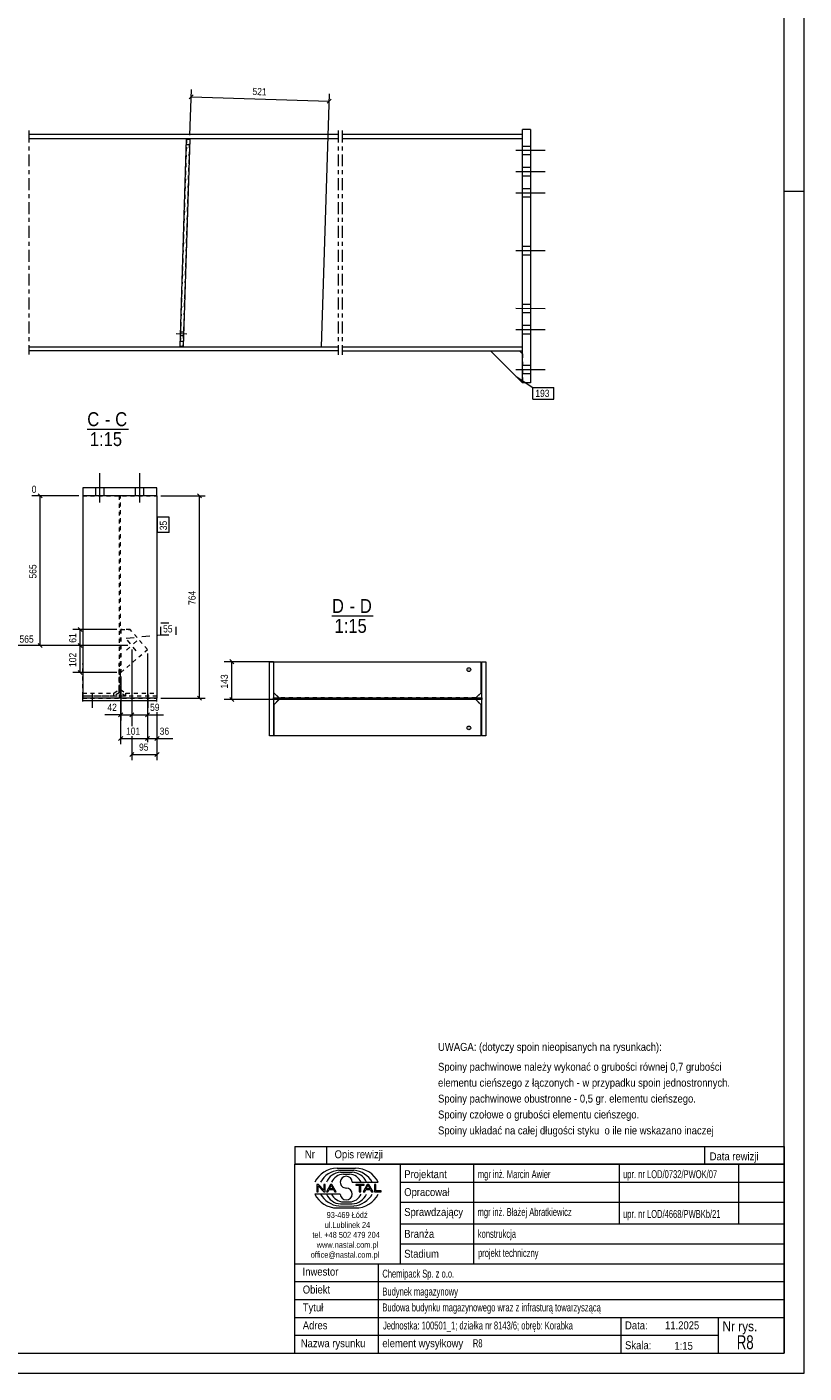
# Model space of a CAD drawing. Header units: millimetres. Extents: x 0 to 420, y 0 to 610.
# Tile 2 of 4: x 225 to 420, y 0 to 338. Entities that reach past the tile are written whole.
import ezdxf

# ---------------------------------------------------------------- set-up
doc = ezdxf.new("R2010")
doc.units = ezdxf.units.MM
for name, pattern in [('XKITLINE00', [0]), ('XKITLINE01', [4, 1, -1, 1, -1]), ('XKITLINE02', [4, 2, -2]), ('XKITLINE03', [6, 3, -1, 1, -1])]:
    doc.linetypes.add(name, pattern=pattern)
for name, color, linetype, lineweight in [('Arkusz rysunku', 3, 'Continuous', 0), ('Element', 2, 'Continuous', 0), ('Inny typ obiektu', 7, 'Continuous', 0), ('Wymiar', 4, 'Continuous', 0), ('Znak elementu', 2, 'Continuous', 0), ('Śruba', 3, 'Continuous', 0)]:
    doc.layers.add(name, color=color, linetype=linetype, lineweight=lineweight)
doc.styles.add('ARIAL', font='ARIAL.TTF')

msp = doc.modelspace()

# ---------------------------------------------------------------- linework, layer by layer
at = {"layer": 'Arkusz rysunku', "linetype": 'XKITLINE00', "lineweight": 0}
for p, q in [((420, 0), (420, 610)), ((415, 5), (415, 605)), ((420, 297), (415, 297)), ((5, 5), (415, 5)), ((0, 0), (420, 0))]:
    msp.add_line(p, q, dxfattribs=at)
at = {"layer": 'Element', "linetype": 'XKITLINE03', "lineweight": 0}
for p, q in [((225.16, 312.38), (225.16, 256.03)), ((302.89, 312.38), (302.89, 255.99)), ((303.89, 312.38), (303.89, 255.99))]:
    msp.add_line(p, q, dxfattribs=at)
at = {"layer": 'Element', "linetype": 'XKITLINE00', "lineweight": 0}
for p, q in [((225.16, 311.45), (302.89, 311.45)), ((303.89, 311.45), (349.24, 311.45)), ((349.22, 248.92), (349.24, 312.65)), ((351.24, 312.65), (349.24, 312.65)), ((351.24, 312.65), (351.22, 248.92)), ((225.16, 310.38), (302.89, 310.38)), ((263.16, 258.07), (264.8, 310.19)), ((265.6, 310.16), (263.96, 258.05)), ((265.6, 310.16), (264.8, 310.19)), ((303.89, 310.38), (349.24, 310.38)), ((225.16, 258.03), (302.89, 258.02)), ((263.96, 258.05), (263.16, 258.07)), ((303.89, 257.99), (349.23, 257.99)), ((302.89, 256.95), (225.16, 256.96)), ((349.23, 256.92), (303.89, 256.92)), ((341.23, 256.92), (349.22, 248.92)), ((348.56, 256.92), (349.23, 256.25)), ((351.22, 248.92), (349.22, 248.92)), ((238.68, 222.55), (238.68, 222.55)), ((238.68, 222.55), (238.68, 220.55)), ((257.35, 222.55), (238.68, 222.55)), ((257.35, 220.55), (238.68, 220.55)), ((238.68, 220.55), (238.68, 169.66)), ((257.35, 222.55), (257.35, 222.55)), ((257.35, 220.55), (257.35, 222.55)), ((257.35, 220.55), (257.35, 169.66)), ((286.67, 178.84), (285.6, 178.84)), ((285.6, 160.18), (285.6, 178.84)), ((285.6, 178.84), (286.67, 178.84)), ((285.6, 160.18), (285.6, 178.84)), ((286.67, 178.84), (286.67, 160.18)), ((286.67, 178.84), (286.67, 160.18)), ((286.69, 171.04), (286.69, 178.84)), ((286.69, 178.84), (286.72, 178.84)), ((286.72, 171.04), (286.72, 178.84)), ((286.72, 178.84), (338.83, 178.84)), ((338.83, 171.04), (338.83, 178.84)), ((338.98, 178.84), (340.05, 178.84)), ((338.98, 160.18), (338.98, 178.84)), ((338.98, 178.84), (340.05, 178.84)), ((338.98, 160.18), (338.98, 178.84)), ((340.05, 178.84), (340.05, 160.18)), ((340.05, 178.84), (340.05, 160.18)), ((238.68, 168.82), (238.68, 169.66)), ((257.35, 169.66), (238.68, 169.66)), ((257.35, 168.82), (257.35, 169.66)), ((286.67, 169.71), (338.98, 169.71)), ((286.67, 169.31), (286.67, 169.71)), ((286.67, 169.71), (338.98, 169.71)), ((286.67, 169.31), (286.67, 169.71)), ((338.98, 169.31), (286.67, 169.31)), ((338.98, 169.31), (286.67, 169.31)), ((288.02, 169.71), (286.69, 171.04)), ((286.69, 171.04), (286.72, 171.04)), ((286.69, 167.98), (288.02, 169.31)), ((286.72, 171.04), (288.05, 169.71)), ((288.05, 169.31), (286.72, 167.98)), ((337.5, 169.71), (338.83, 171.04)), ((338.83, 167.98), (337.5, 169.31)), ((338.98, 169.71), (338.98, 169.31)), ((338.98, 169.71), (338.98, 169.31)), ((238.68, 169.1), (257.35, 169.1)), ((286.72, 167.98), (286.69, 167.98)), ((286.69, 167.98), (286.69, 160.18)), ((286.72, 167.98), (286.72, 160.18)), ((338.83, 160.18), (338.83, 167.98)), ((286.67, 160.18), (285.6, 160.18)), ((286.67, 160.18), (285.6, 160.18)), ((338.83, 160.18), (286.69, 160.18)), ((340.05, 160.18), (338.98, 160.18)), ((340.05, 160.18), (338.98, 160.18))]:
    msp.add_line(p, q, dxfattribs=at)
at = {"layer": 'Element', "linetype": 'XKITLINE01', "lineweight": 0}
for p, q in [((349.24, 310.38), (349.24, 311.45)), ((225.16, 310.38), (302.89, 310.38)), ((264.8, 310.19), (263.16, 258.07)), ((263.96, 258.05), (265.6, 310.16)), ((264.76, 308.85), (265.56, 308.83)), ((264.76, 308.85), (265.56, 308.83)), ((264.8, 310.19), (265.6, 310.16)), ((303.89, 310.38), (349.24, 310.38)), ((349.23, 257.99), (349.24, 310.38)), ((225.16, 258.03), (302.89, 258.02)), ((263.16, 258.07), (263.96, 258.05)), ((263.2, 259.41), (264, 259.38)), ((263.2, 259.41), (264, 259.38)), ((303.89, 257.99), (349.23, 257.99)), ((349.23, 256.92), (349.23, 257.99)), ((348.56, 256.92), (341.23, 256.92)), ((349.23, 256.25), (349.23, 248.92)), ((349.23, 248.92), (349.22, 248.92)), ((238.68, 220.55), (257.35, 220.55)), ((238.68, 220.55), (238.68, 220.55)), ((238.68, 220.55), (257.35, 220.55)), ((248.22, 220.55), (247.82, 220.55)), ((247.82, 220.55), (247.82, 169.89)), ((248.22, 169.89), (248.22, 220.55)), ((257.35, 220.55), (257.35, 220.55)), ((248.23, 186.95), (248.23, 176.1)), ((250.59, 186.95), (248.23, 186.95)), ((248.23, 186.95), (250.59, 186.95)), ((254.95, 181.91), (250.59, 186.95)), ((248.23, 176.1), (254.95, 181.91)), ((238.68, 170.15), (238.68, 178.42)), ((247.81, 171.83), (247.81, 178.42)), ((247.81, 177.02), (247.81, 171.01)), ((248.22, 171.83), (248.22, 178.42)), ((248.22, 171.01), (248.22, 177.02)), ((257.35, 178.42), (257.35, 170.15)), ((286.67, 178.84), (286.67, 178.84)), ((338.8, 178.84), (338.8, 171.04)), ((238.68, 170.96), (246.48, 170.96)), ((238.68, 169.66), (238.68, 170.16)), ((257.35, 170.16), (238.68, 170.16)), ((246.48, 170.15), (238.68, 170.15)), ((238.68, 169.66), (257.35, 169.66)), ((246.48, 170.96), (247.81, 171.83)), ((247.81, 171.01), (246.48, 170.15)), ((246.48, 170.15), (246.48, 170.96)), ((247.81, 171.01), (247.81, 171.83)), ((247.82, 170.16), (248.22, 170.16)), ((248.22, 171.01), (248.22, 171.83)), ((248.22, 171.83), (249.56, 170.96)), ((249.56, 170.15), (248.22, 171.01)), ((249.56, 170.96), (257.35, 170.96)), ((249.56, 170.15), (249.56, 170.96)), ((257.35, 170.15), (249.56, 170.15)), ((257.35, 170.16), (257.35, 169.66)), ((337.5, 169.71), (288.02, 169.71)), ((337.5, 169.31), (288.02, 169.31)), ((338.8, 171.04), (337.47, 169.71)), ((338.8, 167.98), (337.47, 169.31)), ((338.8, 171.04), (338.83, 171.04)), ((338.83, 167.98), (338.8, 167.98)), ((338.8, 167.98), (338.8, 160.18)), ((286.67, 160.18), (286.67, 160.18))]:
    msp.add_line(p, q, dxfattribs=at)
at = {"layer": 'Inny typ obiektu', "linetype": 'XKITLINE00', "lineweight": 0}
for p, q in [((239.83, 237.3), (250.22, 237.3)), ((301.34, 190.34), (311.73, 190.34)), ((292, 57), (292, 52.5)), ((292, 57), (415, 57)), ((300, 57), (300, 52.5)), ((395, 57), (395, 52.5)), ((415, 57), (415, 52.5)), ((415, 52.5), (292, 52.5)), ((292, 5), (292, 52.5)), ((292, 52.5), (415, 52.5)), ((302.62, 51.49), (307.23, 51.5)), ((303.07, 50.99), (306.86, 51)), ((318.5, 52.5), (318.5, 27.5)), ((337, 27.5), (337, 52.5)), ((373.5, 52.5), (373.5, 37.5)), ((403.5, 52.5), (403.5, 37.5)), ((415, 52.5), (415, 5)), ((297.93, 47.44), (297.57, 47.44)), ((297.57, 47.44), (297.57, 45.56)), ((299.31, 45.96), (297.93, 47.44)), ((299.65, 47.44), (299.31, 47.44)), ((299.31, 47.44), (299.31, 45.96)), ((299.65, 45.56), (299.65, 47.44)), ((300.96, 47.44), (299.94, 45.56)), ((301.33, 47.44), (300.96, 47.44)), ((302.41, 45.56), (301.33, 47.44)), ((303.46, 50.49), (306.45, 50.49)), ((304.2, 49.98), (305.73, 49.99)), ((306.42, 47.99), (312.98, 47.99)), ((309.43, 47.44), (307.34, 47.44)), ((307.34, 47.44), (307.34, 47.22)), ((310.21, 47.44), (309.2, 45.56)), ((309.43, 47.22), (309.43, 47.44)), ((310.59, 47.44), (310.21, 47.44)), ((311.67, 45.56), (310.59, 47.44)), ((312.36, 47.44), (312.01, 47.44)), ((312.01, 47.44), (312.01, 45.56)), ((312.36, 45.78), (312.36, 47.44)), ((318.5, 48), (415, 48)), ((303.43, 45.01), (297, 45.01)), ((297.57, 45.56), (297.9, 45.56)), ((297.9, 47.04), (299.29, 45.56)), ((297.9, 45.56), (297.9, 47.04)), ((299.29, 45.56), (299.65, 45.56)), ((299.94, 45.56), (300.31, 45.56)), ((300.31, 45.56), (300.61, 46.13)), ((300.61, 46.13), (301.71, 46.13)), ((300.71, 46.33), (301.14, 47.24)), ((301.6, 46.33), (300.71, 46.33)), ((301.14, 47.24), (301.6, 46.33)), ((301.71, 46.13), (302.02, 45.56)), ((302.02, 45.56), (302.41, 45.56)), ((307.34, 47.22), (308.21, 47.22)), ((308.21, 47.22), (308.21, 45.56)), ((308.21, 45.56), (308.56, 45.56)), ((308.56, 45.56), (308.56, 47.22)), ((308.56, 47.22), (309.43, 47.22)), ((309.2, 45.56), (309.57, 45.56)), ((309.57, 45.56), (309.86, 46.13)), ((309.86, 46.13), (310.96, 46.13)), ((309.96, 46.33), (310.39, 47.24)), ((310.86, 46.33), (309.96, 46.33)), ((310.4, 47.24), (310.39, 47.24)), ((310.4, 47.24), (310.86, 46.33)), ((310.96, 46.13), (311.27, 45.56)), ((311.27, 45.56), (311.67, 45.56)), ((312.01, 45.56), (313.66, 45.56)), ((313.66, 45.78), (312.36, 45.78)), ((313.66, 45.56), (313.66, 45.78)), ((302.62, 41.51), (307.23, 41.5)), ((303.07, 42.01), (306.86, 42)), ((303.46, 42.51), (306.45, 42.51)), ((304.2, 43.02), (305.73, 43.01)), ((318.5, 43), (415, 43)), ((318.5, 37.5), (415, 37.5)), ((318.5, 32.5), (415, 32.5)), ((292, 27.5), (415, 27.5)), ((313, 5), (313, 27.5)), ((292, 23), (415, 23)), ((292, 18.5), (415, 18.5)), ((292, 14), (415, 14)), ((374, 5), (374, 14)), ((398.5, 5), (398.5, 14)), ((292, 9.5), (398.5, 9.5)), ((292, 5), (415, 5))]:
    msp.add_line(p, q, dxfattribs=at)
for centre, radius, start, end in [((302.72, 45.08), 6.42, 90.8317, 153.0136), ((303.67, 45), 6.02, 95.7347, 150.2266), ((306.24, 44.98), 6.04, 29.8256, 84.1252), ((307.25, 45.07), 6.43, 27.0191, 90.199), ((303.7, 46.42), 4.07, 93.3428, 157.3393), ((304.33, 46.6), 3.38, 92.229, 155.8008), ((304.92, 47.99), 1.49, 0.0741, 179.9259), ((304.92, 47.99), 1.49, 179.9259, 270), ((305.59, 46.6), 3.39, 24.2351, 87.5913), ((306.22, 46.41), 4.08, 22.7023, 86.7527), ((302.72, 47.92), 6.42, 206.9864, 269.1683), ((303.67, 48), 6.02, 209.7734, 264.2653), ((303.7, 46.58), 4.07, 202.6607, 266.6572), ((304.33, 46.4), 3.38, 204.1992, 267.771), ((304.92, 45.01), 1.49, 180.0741, 359.9259), ((304.92, 45), 1.49, 0.0741, 90), ((305.59, 46.4), 3.39, 272.4087, 335.7649), ((306.22, 46.59), 4.08, 273.2473, 337.2977), ((306.24, 48.02), 6.04, 275.8748, 330.1744), ((307.25, 47.93), 6.43, 269.801, 332.9809)]:
    msp.add_arc(centre, radius, start, end, dxfattribs=at)
at = {"layer": 'Wymiar', "linetype": 'XKITLINE00', "lineweight": 0}
for p, q in [((265.63, 311.16), (266, 322.7)), ((298.69, 257.95), (300.7, 321.6)), ((266.46, 321.33), (265.41, 320.35)), ((265.94, 320.84), (300.64, 319.74)), ((301.16, 320.24), (300.11, 319.25)), ((237.68, 220.55), (225.86, 220.55)), ((227.51, 221.06), (228.53, 220.04)), ((228.02, 182.91), (228.02, 220.55)), ((258.35, 220.55), (269.46, 220.55)), ((267.51, 221.06), (268.53, 220.04)), ((268.02, 169.66), (268.02, 220.55)), ((247.23, 186.95), (236.16, 186.95)), ((237.51, 187.46), (238.53, 186.45)), ((238.02, 182.91), (238.02, 186.95)), ((250, 182.91), (222.39, 182.91)), ((227.51, 183.42), (228.53, 182.4)), ((250, 182.91), (236.16, 182.91)), ((250, 182.91), (236.16, 182.91)), ((237.51, 183.42), (238.53, 182.4)), ((237.51, 183.42), (238.53, 182.4)), ((238.02, 176.1), (238.02, 182.91)), ((251, 181.91), (251, 162.63)), ((251, 181.91), (251, 164.07)), ((251, 181.91), (251, 164.07)), ((254.95, 180.91), (254.95, 158.63)), ((254.95, 180.91), (254.95, 158.63)), ((254.95, 180.91), (254.95, 164.07)), ((247.23, 176.1), (236.16, 176.1)), ((237.51, 176.61), (238.53, 175.59)), ((285.72, 178.84), (274.28, 178.84)), ((275.63, 179.35), (276.65, 178.34)), ((276.14, 169.31), (276.14, 178.84)), ((248.23, 175.1), (248.23, 164.07)), ((258.35, 169.66), (269.46, 169.66)), ((267.51, 170.17), (268.53, 169.15)), ((287.05, 169.31), (274.28, 169.31)), ((275.63, 169.82), (276.65, 168.8)), ((248.74, 166.02), (247.72, 165)), ((248.22, 169.16), (248.22, 158.07)), ((251.51, 166.02), (250.49, 165)), ((251.51, 166.02), (250.49, 165)), ((255.46, 166.02), (254.44, 165)), ((257.35, 168.66), (257.35, 168.63)), ((257.35, 168.66), (257.35, 168.63)), ((257.35, 166.11), (257.35, 154.07)), ((257.35, 166.11), (257.35, 158.07)), ((248.23, 165.51), (244.21, 165.51)), ((248.23, 165.51), (244.21, 165.51)), ((248.23, 165.51), (251, 165.51)), ((251, 165.51), (254.95, 165.51)), ((254.95, 165.51), (258.97, 165.51)), ((254.95, 165.51), (258.97, 165.51)), ((248.73, 160.02), (247.71, 159)), ((248.22, 159.51), (254.95, 159.51)), ((251, 160.11), (251, 154.07)), ((255.46, 160.02), (254.44, 159)), ((255.46, 160.02), (254.44, 159)), ((254.95, 159.51), (257.35, 159.51)), ((257.86, 160.02), (256.84, 159)), ((257.35, 159.51), (261.37, 159.51)), ((257.35, 159.51), (261.37, 159.51)), ((251.51, 156.02), (250.49, 155)), ((257.86, 156.02), (256.84, 155)), ((251, 155.51), (257.35, 155.51))]:
    msp.add_line(p, q, dxfattribs=at)
at = {"layer": 'Znak elementu', "linetype": 'XKITLINE00', "lineweight": 0}
for p, q in [((347.61, 250.54), (351.85, 247.8)), ((351.85, 247.8), (357.06, 247.8)), ((351.85, 244.8), (351.85, 247.8)), ((357.06, 244.8), (357.06, 247.8)), ((351.85, 244.8), (357.06, 244.8)), ((257.45, 211.28), (257.45, 215.15)), ((260.45, 215.15), (257.45, 215.15)), ((260.45, 211.28), (260.45, 215.15)), ((260.45, 211.28), (257.45, 211.28))]:
    msp.add_line(p, q, dxfattribs=at)
at = {"layer": 'Znak elementu', "linetype": 'XKITLINE02', "lineweight": 0}
for p, q in [((258.29, 188.59), (262.16, 188.59)), ((258.29, 185.59), (258.29, 188.59)), ((262.16, 185.59), (262.16, 188.59)), ((249.59, 184.76), (258.29, 185.59)), ((258.29, 185.59), (262.16, 185.59))]:
    msp.add_line(p, q, dxfattribs=at)
at = {"layer": 'Śruba', "linetype": 'XKITLINE00', "lineweight": 0}
for p, q in [((351.24, 308.39), (349.24, 308.39)), ((351.24, 308.39), (349.24, 308.39)), ((351.24, 308.39), (349.24, 308.39)), ((351.24, 308.39), (349.24, 308.39)), ((354.91, 307.32), (347.57, 307.32)), ((354.91, 307.32), (347.57, 307.32)), ((354.91, 307.32), (347.57, 307.32)), ((354.91, 307.32), (347.57, 307.32)), ((351.24, 306.25), (349.24, 306.25)), ((351.24, 306.25), (349.24, 306.25)), ((351.24, 306.25), (349.24, 306.25)), ((351.24, 306.25), (349.24, 306.25)), ((354.91, 301.98), (347.57, 301.99)), ((354.91, 301.98), (347.57, 301.99)), ((354.91, 301.98), (347.57, 301.99)), ((354.91, 301.98), (347.57, 301.99)), ((351.24, 303.05), (349.24, 303.05)), ((351.24, 303.05), (349.24, 303.05)), ((351.24, 303.05), (349.24, 303.05)), ((351.24, 303.05), (349.24, 303.05)), ((351.24, 300.92), (349.24, 300.92)), ((351.24, 300.92), (349.24, 300.92)), ((351.24, 300.92), (349.24, 300.92)), ((351.24, 300.92), (349.24, 300.92)), ((354.9, 296.65), (347.57, 296.65)), ((354.9, 296.65), (347.57, 296.65)), ((351.24, 297.72), (349.24, 297.72)), ((351.24, 297.72), (349.24, 297.72)), ((351.24, 295.59), (349.24, 295.59)), ((351.24, 295.59), (349.24, 295.59)), ((354.9, 282.12), (347.57, 282.12)), ((354.9, 282.12), (347.57, 282.12)), ((351.23, 283.19), (349.23, 283.19)), ((351.23, 283.19), (349.23, 283.19)), ((351.23, 281.05), (349.23, 281.05)), ((351.23, 281.05), (349.23, 281.05)), ((354.9, 267.58), (347.56, 267.59)), ((354.9, 267.58), (347.56, 267.59)), ((351.23, 268.65), (349.23, 268.65)), ((351.23, 268.65), (349.23, 268.65)), ((351.23, 266.52), (349.23, 266.52)), ((351.23, 266.52), (349.23, 266.52)), ((262.21, 261.35), (264.87, 261.27)), ((263.25, 260.85), (264.05, 260.83)), ((263.28, 261.79), (264.07, 261.76)), ((354.89, 262.25), (347.56, 262.25)), ((354.89, 262.25), (347.56, 262.25)), ((354.89, 262.25), (347.56, 262.25)), ((354.89, 262.25), (347.56, 262.25)), ((351.23, 263.32), (349.23, 263.32)), ((351.23, 263.32), (349.23, 263.32)), ((351.23, 263.32), (349.23, 263.32)), ((351.23, 263.32), (349.23, 263.32)), ((351.23, 261.19), (349.23, 261.19)), ((351.23, 261.19), (349.23, 261.19)), ((351.23, 261.19), (349.23, 261.19)), ((351.23, 261.19), (349.23, 261.19)), ((354.89, 252.25), (347.56, 252.25)), ((354.89, 252.25), (347.56, 252.25)), ((354.89, 252.25), (347.56, 252.25)), ((354.89, 252.25), (347.56, 252.25)), ((351.23, 253.32), (349.23, 253.32)), ((351.23, 253.32), (349.23, 253.32)), ((351.23, 253.32), (349.23, 253.32)), ((351.23, 253.32), (349.23, 253.32)), ((351.23, 251.19), (349.23, 251.19)), ((351.23, 251.19), (349.23, 251.19)), ((351.23, 251.19), (349.23, 251.19)), ((351.23, 251.19), (349.23, 251.19)), ((243.02, 218.88), (243.02, 226.22)), ((243.02, 218.88), (243.02, 226.22)), ((243.02, 218.88), (243.02, 226.22)), ((243.02, 218.88), (243.02, 226.22)), ((253.02, 218.88), (253.02, 226.22)), ((253.02, 218.88), (253.02, 226.22)), ((253.02, 218.88), (253.02, 226.22)), ((253.02, 218.88), (253.02, 226.22)), ((241.95, 220.55), (241.95, 222.55)), ((241.95, 220.55), (241.95, 222.55)), ((241.95, 220.55), (241.95, 222.55)), ((241.95, 220.55), (241.95, 222.55)), ((244.08, 220.55), (244.08, 222.55)), ((244.08, 220.55), (244.08, 222.55)), ((244.08, 220.55), (244.08, 222.55)), ((244.08, 220.55), (244.08, 222.55)), ((251.95, 220.55), (251.95, 222.55)), ((251.95, 220.55), (251.95, 222.55)), ((251.95, 220.55), (251.95, 222.55)), ((251.95, 220.55), (251.95, 222.55)), ((254.08, 220.55), (254.08, 222.55)), ((254.08, 220.55), (254.08, 222.55)), ((254.08, 220.55), (254.08, 222.55)), ((254.08, 220.55), (254.08, 222.55)), ((249.87, 184.22), (250.63, 183.35)), ((252.32, 184.04), (251.44, 183.29)), ((249.69, 181.77), (250.57, 182.53)), ((252.14, 181.59), (251.38, 182.47)), ((335.7, 176.84), (335.78, 176.84)), ((241.02, 170.79), (241.02, 167.46)), ((241.02, 170.58), (241.02, 167.25)), ((255.02, 170.79), (255.02, 167.46)), ((255.02, 170.58), (255.02, 167.25)), ((335.7, 162.18), (335.78, 162.18))]:
    msp.add_line(p, q, dxfattribs=at)
at = {"layer": 'Śruba', "linetype": 'XKITLINE02', "lineweight": 0}
for p, q in [((262.21, 261.35), (264.87, 261.27)), ((263.25, 260.85), (264.05, 260.83)), ((263.28, 261.79), (264.07, 261.76))]:
    msp.add_line(p, q, dxfattribs=at)
at = {"layer": 'Śruba', "linetype": 'XKITLINE00', "lineweight": 0}
for centre in [(335.76, 176.84), (335.76, 162.18)]:
    msp.add_circle(centre, 0.467, dxfattribs=at)

# ---------------------------------------------------------------- texts
at = {"layer": 'Inny typ obiektu', "style": 'ARIAL'}
for s, height, width, p in [('C', 3.5, 0.85, (239.83, 238.05)), ('C', 3.5, 0.85, (246.85, 238.05)), ('-', 3.5, 0.85, (244.25, 238.05)), ('1:15', 3.5, 0.85, (240.48, 233.05)), ('D', 3.5, 0.85, (301.34, 191.09)), ('D', 3.5, 0.85, (308.36, 191.09)), ('1:15', 3.5, 0.85, (301.99, 186.09)), ('-', 3.5, 0.85, (305.76, 191.09)), ('UWAGA: (dotyczy spoin nieopisanych na rysunkach):', 2, 0.85, (328, 81)), ('Spoiny pachwinowe należy wykonać o grubości równej 0,7 grubości', 2, 0.85, (328, 76)), ('elementu cieńszego z łączonych - w przypadku spoin jednostronnych.', 2, 0.85, (328, 72)), ('Spoiny pachwinowe obustronne - 0,5 gr. elementu cieńszego.', 2, 0.85, (328, 68)), ('Spoiny czołowe o grubości elementu cieńszego.', 2, 0.85, (328, 64)), ('Spoiny układać na całej długości styku  o ile nie wskazano inaczej', 2, 0.85, (328, 60)), ('Nr', 2, 0.85, (294.54, 54)), ('Opis rewizji', 2, 0.85, (302, 54)), ('Data rewizji', 2, 0.85, (396.28, 53.5)), ('Projektant', 2, 0.85, (319.5, 49)), ('mgr inż. Marcin Awier', 2, 0.68, (338, 49)), ('upr. nr LOD/0732/PWOK/07', 2, 0.68, (374.5, 49)), ('Opracował', 2, 0.85, (319.5, 44.5)), ('93-469 Łódź', 1.5, 0.85, (300, 39)), ('Sprawdzający', 2, 0.85, (319.5, 39.5)), ('mgr inż. Błażej Abratkiewicz', 2, 0.68, (337.94, 39.5)), ('upr. nr LOD/4668/PWBKb/21', 2, 0.68, (374.5, 39)), ('ul.Lublinek 24', 1.5, 0.85, (299.5, 36.5)), ('tel. +48 502 479 204', 1.5, 0.85, (296.41, 34)), ('Branża', 2, 0.85, (319.5, 34)), ('konstrukcja', 2, 0.68, (338, 34)), ('office@nastal.com.pl', 1.5, 0.85, (296, 29)), ('www.nastal.com.pl', 1.5, 0.85, (297.5, 31.5)), ('Stadium', 2, 0.85, (319.5, 29)), ('projekt techniczny', 2, 0.68, (338.04, 29.19)), ('Inwestor', 2, 0.85, (293.96, 24.5)), ('Chemipack Sp. z o.o.', 2, 0.68, (314, 24)), ('Obiekt', 2, 0.85, (294, 20)), ('Budynek magazynowy', 2, 0.68, (314, 19.5)), ('Tytuł', 2, 0.85, (294, 15.5)), ('Budowa budynku magazynowego wraz z infrasturą towarzyszącą', 2, 0.68, (314, 15.5)), ('Adres', 2, 0.85, (294, 11)), ('Jednostka: 100501_1; działka nr 8143/6; obręb: Korabka', 2, 0.68, (314.16, 10.96)), ('Data:', 2, 0.85, (375, 11)), ('11.2025', 2, 0.85, (385.06, 11)), ('Nr rys.', 2.5, 0.85, (399.5, 10.5)), ('Nazwa rysunku', 2, 0.85, (293.5, 6.5)), ('element wysyłkowy', 2, 0.85, (314, 6.5)), ('R8', 2, 0.68, (336.75, 6.5)), ('Skala:', 2, 0.85, (375, 6)), ('1:15', 2, 0.85, (387.42, 5.85)), ('R8', 3.5, 0.68, (403.08, 6))]:
    msp.add_text(s, height=height, dxfattribs=dict(at, width=width)).set_placement(p)
at = {"layer": 'Wymiar', "style": 'ARIAL', "width": 0.85}
for s, rotation, p in [('521', -1.8105, (281.32, 321.31)), ('565', 90.0002, (227.06, 199.73)), ('764', 90.0002, (267.06, 193.1)), ('61', 90.0002, (237.06, 183.6)), ('102', 90.0002, (237.06, 177.5)), ('143', 90.0002, (275.18, 172.08))]:
    msp.add_text(s, height=1.8, rotation=rotation, dxfattribs=at).set_placement(p)
for s, p in [('0', (225.86, 221.27)), ('565', (222.79, 183.63)), ('42', (244.89, 166.47)), ('59', (255.62, 166.47)), ('101', (249.58, 160.47)), ('36', (258.03, 160.47)), ('95', (252.84, 156.47))]:
    msp.add_text(s, height=1.8, dxfattribs=at).set_placement(p)
at = {"layer": 'Znak elementu', "style": 'ARIAL', "width": 0.85}
for s, p in [('193', (352.45, 245.4)), ('55', (258.89, 186.19))]:
    msp.add_text(s, height=1.8, dxfattribs=at).set_placement(p)
msp.add_text('35', height=1.8, rotation=90.0002, dxfattribs=at).set_placement((259.85, 211.88))

doc.saveas('drawing.dxf')
